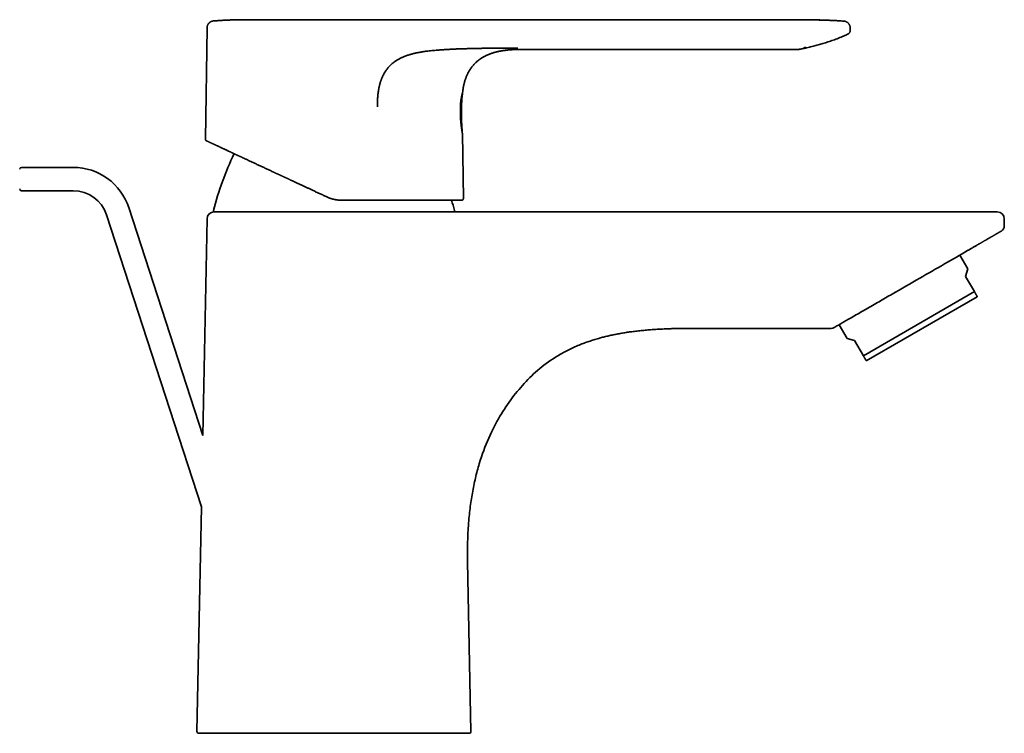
# Model space of a CAD drawing. Header units: millimetres. Extents: x 8 to 580, y 12 to 376.
# Tile 20 of 20: x 411 to 580, y 254 to 376. Entities that reach past the tile are written whole.
import ezdxf

# ---------------------------------------------------------------- set-up
doc = ezdxf.new("R2010")
doc.units = ezdxf.units.MM

msp = doc.modelspace()

# ---------------------------------------------------------------- linework, layer by layer
at = {"color": 7, "linetype": 'Continuous', "lineweight": 35}
for p, q in [((444.26, 375.99), (444.2, 375.99)), ((444.25, 375.99), (444.2, 375.99)), ((453.16, 376.2), (452.57, 376.21)), ((543.41, 376.2), (453.16, 376.2)), ((552.35, 375.97), (552.35, 375.97)), ((443.14, 374.81), (442.86, 355.71)), ((552.85, 373.62), (553.02, 373.7)), ((553.02, 373.7), (553.02, 373.7)), ((553.49, 374.61), (553.48, 374.84)), ((553.48, 374.84), (553.48, 374.84)), ((553.49, 374.61), (553.49, 374.61)), ((553.49, 374.42), (553.49, 374.42)), ((496.88, 371.1), (496.88, 371.11)), ((544.52, 371.1), (496.88, 371.1)), ((544.63, 371.11), (544.66, 371.12)), ((544.67, 371.12), (544.67, 371.12)), ((545.51, 371.37), (545.51, 371.37)), ((545.87, 371.46), (545.86, 371.46)), ((487.12, 345.54), (486.95, 356.69)), ((420.2, 350.87), (411.31, 350.87)), ((411.31, 346.87), (420.2, 346.87)), ((463.7, 345.8), (463.7, 345.8)), ((442.42, 304.85), (429.71, 343.96)), ((564.91, 343.23), (464.91, 343.23)), ((425.9, 342.73), (442.18, 292.65)), ((443.15, 342.06), (442.42, 304.85)), ((579.91, 342.03), (579.91, 340.81)), ((573.59, 336.59), (573.59, 336.59)), ((573.63, 333.45), (572.26, 335.82)), ((573.28, 332.15), (573.63, 333.45)), ((574.78, 329.55), (573.28, 332.15)), ((574.78, 329.55), (555.73, 318.55)), ((575.28, 328.68), (556.23, 317.68)), ((525.91, 323.24), (550.21, 323.24)), ((551.56, 323.87), (552.93, 321.5)), ((552.93, 321.5), (554.23, 321.15)), ((555.73, 318.55), (554.23, 321.15)), ((442.18, 292.65), (441.42, 254.07)), ((488.4, 254.07), (487.83, 283.24))]:
    msp.add_line(p, q, dxfattribs=at)
for centre, radius, start, end in [((443.16, 355.71), 0.3, 179.1405, 245), ((502.16, 327.87), 60, 155.0041, 164.9134), ((411.31, 350.57), 0.3, 90, 180), ((420.2, 340.87), 10, 18, 90), ((411.31, 347.17), 0.3, 180, 270), ((420.2, 340.87), 6, 18, 90), ((427.66, 327.87), 60, 15.0866, 16.8229), ((486.82, 345.53), 0.3, 270, 0.8595), ((444.35, 342.03), 1.2, 90, 178.8721), ((444.42, 343.43), 0.2, 164.9134, 270), ((485.4, 343.43), 0.2, 270, 15.0866), ((578.71, 342.03), 1.2, 0, 90), ((578.91, 340.81), 1, 300.5417, 0), ((550.21, 324.24), 1, 270, 300), ((441.72, 254.07), 0.3, 178.8721, 270), ((488.1, 254.07), 0.3, 270, 1.1279)]:
    msp.add_arc(centre, radius, start, end, dxfattribs=at)
for points, knots in [([(444.19, 375.99), (444.19, 375.99), (444.15, 375.98), (444.09, 375.97), (444.01, 375.95), (443.92, 375.92), (443.84, 375.89), (443.76, 375.85), (443.68, 375.8), (443.61, 375.75), (443.54, 375.69), (443.47, 375.62), (443.41, 375.55), (443.35, 375.48), (443.31, 375.4), (443.26, 375.32), (443.23, 375.24), (443.2, 375.15), (443.17, 375.07), (443.16, 374.98), (443.15, 374.9), (443.14, 374.84), (443.14, 374.81)], [0, 0, 0, 0, 0.012803, 0.061278, 0.11087, 0.16149, 0.213034, 0.265383, 0.318407, 0.371964, 0.425902, 0.480064, 0.534288, 0.588411, 0.642272, 0.695715, 0.74859, 0.800758, 0.85209, 0.902473, 0.951805, 1, 1, 1, 1]), ([(444.26, 375.99), (444.24, 375.99), (444.19, 375.99), (444.13, 375.98), (444.06, 375.96), (443.99, 375.94), (443.92, 375.92), (443.84, 375.89), (443.78, 375.86), (443.73, 375.82), (443.68, 375.8), (443.64, 375.77), (443.61, 375.74), (443.57, 375.71), (443.55, 375.69), (443.52, 375.66), (443.48, 375.63), (443.45, 375.59), (443.42, 375.55), (443.38, 375.51), (443.34, 375.45), (443.31, 375.4), (443.27, 375.33), (443.24, 375.27), (443.22, 375.21), (443.2, 375.14), (443.18, 375.06), (443.16, 374.99), (443.15, 374.91), (443.15, 374.85), (443.15, 374.82), (443.15, 374.81)], [0, 0, 0, 0, 0.0350114, 0.0745973, 0.1130467, 0.1502107, 0.1975252, 0.2420289, 0.2834805, 0.3164314, 0.3468931, 0.3747854, 0.4000457, 0.4226272, 0.4429383, 0.4650646, 0.4900041, 0.5177486, 0.5482776, 0.581555, 0.6175258, 0.6561119, 0.6972095, 0.7351281, 0.7747607, 0.8159807, 0.8586434, 0.9025864, 0.9476315, 0.9935869, 1, 1, 1, 1]), ([(444.19, 375.99), (444.17, 375.98), (444.13, 375.98), (444.06, 375.96), (443.99, 375.94), (443.92, 375.92), (443.84, 375.89), (443.78, 375.86), (443.73, 375.82), (443.68, 375.8), (443.64, 375.77), (443.61, 375.74), (443.57, 375.71), (443.55, 375.69), (443.52, 375.66), (443.48, 375.63), (443.45, 375.59), (443.42, 375.55), (443.38, 375.51), (443.34, 375.45), (443.31, 375.4), (443.27, 375.33), (443.24, 375.27), (443.22, 375.21), (443.2, 375.14), (443.18, 375.06), (443.16, 374.99), (443.15, 374.91), (443.15, 374.85), (443.15, 374.82), (443.15, 374.81)], [0, 0, 0, 0, 0.040522, 0.080388, 0.118921, 0.167979, 0.214123, 0.257102, 0.291267, 0.322851, 0.351771, 0.377962, 0.401376, 0.422436, 0.445377, 0.471236, 0.500002, 0.531656, 0.56616, 0.603456, 0.643464, 0.686076, 0.725391, 0.766484, 0.809223, 0.853457, 0.899019, 0.945724, 0.993372, 1, 1, 1, 1]), ([(448.17, 376.19), (447.95, 376.18), (447.51, 376.17), (446.86, 376.15), (446.21, 376.12), (445.56, 376.08), (444.9, 376.04), (444.47, 376.01), (444.25, 375.99)], [0, 0, 0, 0, 0.166396, 0.333049, 0.499725, 0.666436, 0.833193, 1, 1, 1, 1]), ([(444.25, 375.99), (444.25, 375.99), (444.25, 375.99), (444.26, 375.99), (444.26, 375.99)], [0, 0, 0, 0, 0.934758, 1, 1, 1, 1]), ([(444.25, 375.99), (444.25, 375.99), (444.25, 375.99), (444.26, 375.99), (444.26, 375.99)], [0, 0, 0, 0, 0.93475, 1, 1, 1, 1]), ([(453.18, 376.2), (453.17, 376.2), (453.13, 376.2), (453.09, 376.2), (453.05, 376.2), (453.02, 376.2), (452.99, 376.2), (452.96, 376.2), (452.94, 376.2), (452.92, 376.2), (452.9, 376.2), (452.89, 376.2), (452.88, 376.2), (452.86, 376.2), (452.85, 376.2), (452.83, 376.2), (452.81, 376.2), (452.79, 376.2), (452.76, 376.2), (452.74, 376.2), (452.72, 376.2), (452.7, 376.2), (452.68, 376.2), (452.66, 376.2), (452.64, 376.2), (452.63, 376.2), (452.61, 376.2), (452.59, 376.2), (452.56, 376.21), (452.55, 376.21), (452.53, 376.21), (452.51, 376.21), (452.49, 376.21), (452.47, 376.21), (452.45, 376.21), (452.43, 376.21), (452.4, 376.21), (452.37, 376.21), (452.35, 376.21), (452.33, 376.21), (452.31, 376.21), (452.3, 376.21), (452.29, 376.21), (452.27, 376.21), (452.24, 376.21), (452.21, 376.21), (452.17, 376.21), (452.12, 376.21), (452.07, 376.21), (452.01, 376.21), (451.95, 376.21), (451.88, 376.21), (451.81, 376.21), (451.74, 376.21), (451.67, 376.21), (451.6, 376.21), (451.54, 376.21), (451.48, 376.21), (451.43, 376.21), (451.37, 376.21), (451.33, 376.21), (451.28, 376.21), (451.24, 376.21), (451.21, 376.21), (451.18, 376.21), (451.16, 376.21), (451.14, 376.21), (451.12, 376.21), (451.11, 376.21), (451.09, 376.21), (451.07, 376.21), (451.05, 376.21), (451.02, 376.21), (451, 376.21), (450.97, 376.21), (450.94, 376.21), (450.89, 376.21), (450.83, 376.21), (450.78, 376.21), (450.72, 376.21), (450.66, 376.21), (450.6, 376.21), (450.55, 376.21), (450.51, 376.21), (450.48, 376.21), (450.45, 376.21), (450.43, 376.21), (450.41, 376.21), (450.38, 376.21), (450.36, 376.21), (450.33, 376.21), (450.3, 376.21), (450.28, 376.21), (450.26, 376.21), (450.23, 376.21), (450.2, 376.21), (450.18, 376.21), (450.15, 376.21), (450.12, 376.21), (450.1, 376.21), (450.08, 376.21), (450.05, 376.21), (450.03, 376.21), (450.01, 376.21), (449.98, 376.21), (449.95, 376.21), (449.92, 376.21), (449.89, 376.21), (449.85, 376.21), (449.83, 376.21), (449.8, 376.21), (449.77, 376.21), (449.74, 376.21), (449.71, 376.21), (449.68, 376.21), (449.64, 376.21), (449.6, 376.21), (449.55, 376.21), (449.51, 376.21), (449.47, 376.21), (449.43, 376.21), (449.4, 376.21), (449.38, 376.21), (449.37, 376.2), (449.35, 376.2), (449.33, 376.2), (449.3, 376.2), (449.27, 376.2), (449.23, 376.2), (449.2, 376.2), (449.16, 376.2), (449.13, 376.2), (449.1, 376.2), (449.07, 376.2), (449.03, 376.2), (448.98, 376.2), (448.93, 376.2), (448.88, 376.2), (448.83, 376.2), (448.79, 376.2), (448.76, 376.2), (448.74, 376.2), (448.71, 376.2), (448.68, 376.2), (448.65, 376.2), (448.6, 376.2), (448.55, 376.19), (448.49, 376.19), (448.42, 376.19), (448.36, 376.19), (448.29, 376.19), (448.22, 376.19), (448.18, 376.19), (448.15, 376.19)], [0, 0, 0, 0, 0.0091895, 0.0173555, 0.0244951, 0.0306322, 0.0361901, 0.0413658, 0.0459492, 0.0502433, 0.0541105, 0.0575453, 0.0605553, 0.0639641, 0.0680474, 0.0729791, 0.0785887, 0.084033, 0.0892, 0.0963742, 0.1029106, 0.1087586, 0.1139116, 0.1183684, 0.1230103, 0.1282428, 0.134281, 0.1409132, 0.1471359, 0.1528197, 0.1579608, 0.1633188, 0.1681397, 0.1734172, 0.1792741, 0.1858539, 0.1930497, 0.2007298, 0.2079692, 0.2146201, 0.2207211, 0.2263258, 0.2318269, 0.2377178, 0.2441931, 0.2513995, 0.2594432, 0.2683999, 0.2777779, 0.2870908, 0.2994432, 0.3117733, 0.3241397, 0.3366036, 0.348886, 0.3606324, 0.3714429, 0.3818405, 0.3918085, 0.40122, 0.4100729, 0.4185779, 0.4277551, 0.4320511, 0.4365056, 0.4407828, 0.4444424, 0.4474821, 0.4500773, 0.4534527, 0.4574398, 0.4622821, 0.4675053, 0.4721895, 0.4763108, 0.4798685, 0.4909806, 0.503944, 0.5148913, 0.5249125, 0.5371309, 0.5493854, 0.5603197, 0.5656197, 0.5715936, 0.5772924, 0.5823342, 0.5867185, 0.5908883, 0.5955994, 0.600865, 0.6063886, 0.6111594, 0.6155436, 0.62033, 0.6255127, 0.6309534, 0.6363172, 0.6413871, 0.6460615, 0.6503675, 0.6544891, 0.6584604, 0.662646, 0.6677277, 0.6739442, 0.680271, 0.6865097, 0.6926472, 0.6981275, 0.7026562, 0.7079017, 0.7132012, 0.7189492, 0.7255774, 0.732965, 0.7406568, 0.7485576, 0.7562465, 0.7640961, 0.7714051, 0.7774612, 0.7798605, 0.7825007, 0.7858276, 0.7898413, 0.7944212, 0.8011649, 0.807682, 0.813973, 0.8200379, 0.825625, 0.8303735, 0.8360128, 0.8422558, 0.8524587, 0.8627741, 0.8721482, 0.8805723, 0.8878647, 0.8927459, 0.8969144, 0.9012055, 0.9060865, 0.9115695, 0.9197069, 0.928933, 0.9392479, 0.9513892, 0.9636312, 0.9757779, 0.9878823, 1, 1, 1, 1]), ([(552.35, 375.97), (552.07, 375.99), (551.52, 376.02), (550.68, 376.07), (549.85, 376.1), (549.02, 376.13), (548.18, 376.16), (547.3, 376.18), (546.37, 376.19), (545.38, 376.2), (544.4, 376.2), (543.74, 376.2), (543.41, 376.2)], [0, 0, 0, 0, 0.09339, 0.186732, 0.280027, 0.373282, 0.466512, 0.559734, 0.669632, 0.779609, 0.889716, 1, 1, 1, 1]), ([(548.39, 376.15), (548.38, 376.15), (548.38, 376.15), (548.38, 376.15), (548.37, 376.15), (548.37, 376.15), (548.36, 376.15), (548.36, 376.15), (548.35, 376.15), (548.35, 376.15), (548.34, 376.15), (548.33, 376.15), (548.32, 376.15), (548.31, 376.15), (548.31, 376.15), (548.3, 376.15), (548.29, 376.15), (548.28, 376.15), (548.27, 376.15), (548.26, 376.15), (548.24, 376.15), (548.23, 376.15), (548.22, 376.15), (548.21, 376.15), (548.2, 376.15), (548.18, 376.15), (548.17, 376.15), (548.16, 376.15), (548.15, 376.15), (548.14, 376.16), (548.12, 376.16), (548.11, 376.16), (548.08, 376.16), (548.05, 376.16), (548.01, 376.16), (547.96, 376.16), (547.91, 376.16), (547.85, 376.16), (547.78, 376.16), (547.71, 376.16), (547.64, 376.17), (547.56, 376.17), (547.48, 376.17), (547.4, 376.17), (547.29, 376.17), (547.15, 376.18), (546.98, 376.18), (546.8, 376.18), (546.62, 376.18), (546.46, 376.19), (546.31, 376.19), (546.17, 376.19), (546.04, 376.19), (545.92, 376.19), (545.8, 376.19), (545.69, 376.19), (545.58, 376.19), (545.48, 376.19), (545.39, 376.19), (545.31, 376.2), (545.23, 376.2), (545.16, 376.2), (545.08, 376.2), (545, 376.2), (544.93, 376.2), (544.86, 376.2), (544.79, 376.2), (544.72, 376.2), (544.65, 376.2), (544.59, 376.2), (544.52, 376.2), (544.46, 376.2), (544.39, 376.2), (544.33, 376.2), (544.27, 376.2), (544.21, 376.2), (544.16, 376.2), (544.1, 376.2), (544.04, 376.2), (543.98, 376.2), (543.92, 376.2), (543.87, 376.2), (543.82, 376.2), (543.76, 376.2), (543.71, 376.2), (543.67, 376.2), (543.64, 376.2), (543.62, 376.2)], [0, 0, 0, 0, 0.023005, 0.045068, 0.06619, 0.086369, 0.105605, 0.1239, 0.140286, 0.155834, 0.170546, 0.184421, 0.197461, 0.209039, 0.21987, 0.229954, 0.239294, 0.247892, 0.255749, 0.262871, 0.269262, 0.27493, 0.279884, 0.284141, 0.287725, 0.289996, 0.291941, 0.293606, 0.295064, 0.296421, 0.298071, 0.300317, 0.303159, 0.307138, 0.311896, 0.317433, 0.323749, 0.330844, 0.338718, 0.34737, 0.355611, 0.364451, 0.373893, 0.383935, 0.394205, 0.413919, 0.433026, 0.454981, 0.476075, 0.49631, 0.512876, 0.528818, 0.544134, 0.558826, 0.572893, 0.586335, 0.599152, 0.611407, 0.621036, 0.630575, 0.640067, 0.649555, 0.659083, 0.668691, 0.678422, 0.688315, 0.698408, 0.708737, 0.719334, 0.730231, 0.741455, 0.753032, 0.764986, 0.777337, 0.790106, 0.803308, 0.816961, 0.831078, 0.847455, 0.864445, 0.882063, 0.900322, 0.919231, 0.938447, 0.958309, 0.978824, 1, 1, 1, 1]), ([(553.48, 374.84), (553.47, 374.86), (553.47, 374.91), (553.46, 374.99), (553.44, 375.08), (553.41, 375.18), (553.38, 375.26), (553.33, 375.35), (553.28, 375.43), (553.23, 375.51), (553.17, 375.58), (553.1, 375.65), (553.03, 375.71), (552.96, 375.77), (552.88, 375.81), (552.81, 375.85), (552.73, 375.89), (552.65, 375.92), (552.58, 375.94), (552.5, 375.96), (552.43, 375.97), (552.38, 375.97), (552.35, 375.97)], [0, 0, 0, 0, 0.03549, 0.088799, 0.142775, 0.19725, 0.252047, 0.306982, 0.361868, 0.416517, 0.470748, 0.524387, 0.57727, 0.629249, 0.680187, 0.729969, 0.778495, 0.825682, 0.871466, 0.9158, 0.95865, 1, 1, 1, 1]), ([(443.14, 374.81), (443.14, 374.81), (443.14, 374.81), (443.15, 374.81), (443.15, 374.81)], [0, 0, 0, 0, 0.767951, 1, 1, 1, 1]), ([(545.88, 371.36), (545.93, 371.37), (546.12, 371.41), (546.47, 371.49), (546.91, 371.59), (547.35, 371.7), (547.77, 371.82), (548.19, 371.93), (548.6, 372.05), (549.01, 372.18), (549.44, 372.31), (549.88, 372.46), (550.34, 372.62), (550.79, 372.78), (551.24, 372.95), (551.69, 373.13), (552.13, 373.31), (552.52, 373.48), (552.76, 373.59), (552.85, 373.63)], [0, 0, 0, 0, 0.018793, 0.081326, 0.143791, 0.206198, 0.264995, 0.323758, 0.382497, 0.441219, 0.499934, 0.565465, 0.631011, 0.696581, 0.76219, 0.827849, 0.893569, 0.959363, 1, 1, 1, 1]), ([(553.02, 373.7), (553.04, 373.71), (553.07, 373.73), (553.13, 373.76), (553.18, 373.79), (553.22, 373.83), (553.27, 373.88), (553.31, 373.92), (553.35, 373.97), (553.38, 374.03), (553.41, 374.09), (553.44, 374.16), (553.47, 374.23), (553.48, 374.3), (553.49, 374.36), (553.49, 374.4), (553.49, 374.42)], [0, 0, 0, 0, 0.067575, 0.135507, 0.203576, 0.271559, 0.339233, 0.406382, 0.472796, 0.538281, 0.623824, 0.707022, 0.787561, 0.865191, 0.939728, 1, 1, 1, 1]), ([(553.49, 374.61), (553.49, 374.65), (553.48, 374.73), (553.48, 374.8), (553.48, 374.84)], [0, 0, 0, 0, 0.559514, 1, 1, 1, 1]), ([(553.49, 374.42), (553.49, 374.45), (553.49, 374.51), (553.49, 374.58), (553.49, 374.61)], [0, 0, 0, 0, 0.438297, 1, 1, 1, 1]), ([(481.01, 370.82), (480.9, 370.81), (480.68, 370.78), (480.35, 370.74), (480.02, 370.68), (479.69, 370.63), (479.36, 370.57), (479.06, 370.51), (478.79, 370.45), (478.54, 370.39), (478.29, 370.32), (478.04, 370.26), (477.79, 370.18), (477.56, 370.11), (477.34, 370.03), (477.14, 369.96), (476.93, 369.88), (476.73, 369.79), (476.54, 369.7), (476.34, 369.61), (476.15, 369.51), (475.96, 369.41), (475.79, 369.31), (475.62, 369.2), (475.46, 369.1), (475.3, 368.98), (475.14, 368.87), (474.99, 368.75), (474.84, 368.62), (474.7, 368.49), (474.56, 368.36), (474.42, 368.22), (474.29, 368.07), (474.16, 367.92), (474.04, 367.76), (473.92, 367.61), (473.8, 367.44), (473.69, 367.28), (473.59, 367.11), (473.49, 366.93), (473.4, 366.76), (473.31, 366.57), (473.22, 366.39), (473.14, 366.2), (473.06, 366), (472.99, 365.81), (472.92, 365.62), (472.86, 365.42), (472.8, 365.21), (472.74, 364.99), (472.68, 364.76), (472.63, 364.52), (472.59, 364.28), (472.55, 364.04), (472.51, 363.8), (472.48, 363.56), (472.46, 363.31), (472.43, 363.05), (472.41, 362.77), (472.4, 362.47), (472.39, 362.17), (472.38, 361.87), (472.38, 361.56), (472.39, 361.36), (472.39, 361.25)], [0, 0, 0, 0, 0.022889, 0.045707, 0.068457, 0.091139, 0.113758, 0.136314, 0.153994, 0.171639, 0.18925, 0.206829, 0.224377, 0.241899, 0.256813, 0.271713, 0.286599, 0.301474, 0.316342, 0.331204, 0.346063, 0.360922, 0.374238, 0.387558, 0.400884, 0.414219, 0.427565, 0.440685, 0.453823, 0.46698, 0.480162, 0.493613, 0.507098, 0.520621, 0.534185, 0.547794, 0.561206, 0.574667, 0.588178, 0.601742, 0.61561, 0.629538, 0.643528, 0.657584, 0.671707, 0.685646, 0.699655, 0.713736, 0.727891, 0.744126, 0.760462, 0.776903, 0.793451, 0.810107, 0.826574, 0.84315, 0.859836, 0.876634, 0.896779, 0.917087, 0.93756, 0.9582, 0.979013, 1, 1, 1, 1]), ([(490.21, 371.29), (489.98, 371.29), (489.52, 371.28), (488.83, 371.27), (488.14, 371.25), (487.47, 371.23), (486.8, 371.21), (486.13, 371.19), (485.47, 371.16), (484.83, 371.13), (484.19, 371.09), (483.56, 371.05), (482.98, 371.01), (482.45, 370.97), (481.97, 370.93), (481.49, 370.88), (481.17, 370.84), (481.01, 370.82)], [0, 0, 0, 0, 0.075102, 0.149697, 0.223761, 0.297262, 0.370169, 0.442462, 0.514132, 0.583772, 0.652836, 0.721348, 0.789338, 0.842414, 0.895206, 0.94773, 1, 1, 1, 1]), ([(493.28, 370.79), (493.2, 370.77), (493.04, 370.74), (492.81, 370.68), (492.57, 370.62), (492.34, 370.56), (492.12, 370.49), (491.9, 370.41), (491.68, 370.34), (491.48, 370.26), (491.29, 370.18), (491.11, 370.1), (490.92, 370.01), (490.75, 369.92), (490.57, 369.82), (490.4, 369.72), (490.22, 369.61), (490.05, 369.5), (489.89, 369.38), (489.73, 369.26), (489.58, 369.14), (489.42, 369.01), (489.27, 368.87), (489.12, 368.73), (488.98, 368.58), (488.84, 368.43), (488.71, 368.28), (488.58, 368.11), (488.45, 367.94), (488.33, 367.77), (488.21, 367.59), (488.1, 367.41), (488, 367.23), (487.9, 367.05), (487.81, 366.87), (487.73, 366.68), (487.65, 366.49), (487.57, 366.3), (487.5, 366.09), (487.42, 365.88), (487.36, 365.66), (487.29, 365.43), (487.24, 365.2), (487.19, 364.98), (487.14, 364.77), (487.11, 364.58), (487.07, 364.38), (487.04, 364.17), (487.01, 363.96), (487, 363.82), (486.99, 363.75)], [0, 0, 0, 0, 0.023669, 0.047241, 0.070699, 0.09401, 0.117136, 0.140034, 0.162663, 0.183141, 0.203346, 0.223267, 0.2429, 0.262247, 0.281313, 0.301803, 0.321985, 0.341876, 0.361494, 0.380854, 0.399975, 0.418874, 0.439428, 0.459758, 0.47989, 0.499847, 0.519656, 0.540532, 0.561303, 0.582004, 0.602669, 0.623336, 0.644044, 0.663644, 0.683352, 0.703203, 0.723234, 0.743479, 0.765224, 0.787292, 0.809724, 0.832564, 0.855858, 0.879653, 0.898733, 0.918173, 0.937998, 0.958229, 0.978889, 1, 1, 1, 1]), ([(496.45, 371.33), (496.37, 371.33), (496.21, 371.33), (495.97, 371.33), (495.72, 371.33), (495.47, 371.33), (495.22, 371.33), (494.96, 371.33), (494.62, 371.33), (494.21, 371.33), (493.72, 371.33), (493.3, 371.33), (492.93, 371.33), (492.63, 371.33), (492.33, 371.32), (492.04, 371.32), (491.74, 371.32), (491.46, 371.32), (491.2, 371.31), (490.94, 371.31), (490.69, 371.3), (490.44, 371.3), (490.29, 371.3), (490.21, 371.29)], [0, 0, 0, 0, 0.037996, 0.076864, 0.116535, 0.156925, 0.197938, 0.23947, 0.281412, 0.358995, 0.436888, 0.514466, 0.563427, 0.61194, 0.659905, 0.70723, 0.753813, 0.799545, 0.841772, 0.883023, 0.923197, 0.962209, 1, 1, 1, 1]), ([(496.88, 371.1), (496.78, 371.1), (496.59, 371.1), (496.3, 371.1), (496.01, 371.09), (495.73, 371.08), (495.46, 371.06), (495.19, 371.04), (494.94, 371.02), (494.71, 371), (494.49, 370.98), (494.28, 370.95), (494.07, 370.92), (493.87, 370.89), (493.67, 370.86), (493.47, 370.83), (493.34, 370.8), (493.28, 370.79)], [0, 0, 0, 0, 0.081031, 0.160896, 0.23952, 0.316793, 0.392582, 0.466753, 0.539184, 0.601059, 0.661498, 0.720516, 0.778199, 0.83472, 0.890341, 0.945355, 1, 1, 1, 1]), ([(493.29, 370.79), (493.33, 370.8), (493.43, 370.82), (493.59, 370.85), (493.74, 370.88), (493.9, 370.9), (494.06, 370.92), (494.22, 370.95), (494.37, 370.97), (494.53, 370.98), (494.69, 371), (494.84, 371.02), (495, 371.03), (495.16, 371.04), (495.31, 371.06), (495.47, 371.07), (495.62, 371.07), (495.77, 371.08), (495.92, 371.09), (496.07, 371.09), (496.21, 371.1), (496.36, 371.1), (496.5, 371.1), (496.64, 371.1), (496.76, 371.11), (496.84, 371.11), (496.88, 371.11)], [0, 0, 0, 0, 0.04465, 0.093588, 0.141286, 0.187917, 0.233655, 0.278648, 0.323008, 0.366812, 0.41011, 0.452933, 0.495295, 0.537203, 0.57866, 0.619663, 0.660213, 0.700311, 0.739964, 0.779182, 0.817986, 0.856399, 0.894457, 0.932198, 0.969669, 1, 1, 1, 1]), ([(544.52, 371.11), (544.53, 371.11), (544.56, 371.11), (544.61, 371.11), (544.65, 371.11), (544.67, 371.12)], [0, 0, 0, 0, 0.1989246, 0.5997119, 1, 1, 1, 1]), ([(544.52, 371.11), (544.52, 371.1), (544.52, 371.1), (544.52, 371.1), (544.52, 371.1), (544.52, 371.1)], [0, 0, 0, 0, 0.334779, 0.670786, 1, 1, 1, 1]), ([(544.67, 371.12), (544.69, 371.12), (544.75, 371.13), (544.85, 371.15), (544.96, 371.17), (545.06, 371.19), (545.16, 371.21), (545.25, 371.23), (545.34, 371.24), (545.42, 371.26), (545.49, 371.27), (545.55, 371.29), (545.61, 371.3), (545.65, 371.31), (545.7, 371.32), (545.73, 371.33), (545.77, 371.33), (545.8, 371.34), (545.82, 371.34), (545.84, 371.35), (545.86, 371.35), (545.87, 371.35), (545.88, 371.36), (545.88, 371.36), (545.88, 371.36)], [0, 0, 0, 0, 0.041175, 0.110249, 0.175938, 0.238389, 0.297773, 0.354282, 0.408142, 0.45961, 0.508979, 0.556581, 0.595169, 0.633016, 0.670369, 0.707481, 0.744613, 0.782024, 0.819968, 0.85869, 0.898417, 0.939365, 0.981728, 1, 1, 1, 1]), ([(545.51, 371.37), (545.51, 371.37), (545.51, 371.37), (545.51, 371.37), (545.51, 371.37), (545.52, 371.37), (545.52, 371.37), (545.52, 371.37), (545.53, 371.38), (545.54, 371.38), (545.55, 371.38), (545.57, 371.39), (545.58, 371.39), (545.6, 371.39), (545.61, 371.4), (545.63, 371.4), (545.65, 371.41), (545.68, 371.41), (545.71, 371.42), (545.75, 371.43), (545.79, 371.44), (545.83, 371.45), (545.85, 371.46), (545.86, 371.46)], [0, 0, 0, 0, 0.002644, 0.004926, 0.007177, 0.009743, 0.012869, 0.016694, 0.026707, 0.045336, 0.070213, 0.101413, 0.13894, 0.182757, 0.232796, 0.288881, 0.346496, 0.403123, 0.534971, 0.661039, 0.781269, 0.895617, 1, 1, 1, 1]), ([(486.99, 363.75), (486.99, 363.75), (486.99, 363.75), (486.98, 363.74), (486.98, 363.72), (486.97, 363.7), (486.97, 363.67), (486.96, 363.66), (486.95, 363.63), (486.95, 363.61), (486.94, 363.59), (486.93, 363.55), (486.92, 363.51), (486.91, 363.44), (486.89, 363.38), (486.87, 363.31), (486.86, 363.25), (486.85, 363.2), (486.83, 363.14), (486.82, 363.08), (486.81, 363.02), (486.8, 362.95), (486.78, 362.87), (486.77, 362.79), (486.75, 362.71), (486.74, 362.63), (486.72, 362.54), (486.71, 362.43), (486.7, 362.35), (486.69, 362.29), (486.69, 362.26), (486.68, 362.23), (486.68, 362.2), (486.67, 362.16), (486.67, 362.09), (486.65, 361.97), (486.64, 361.8), (486.62, 361.62), (486.61, 361.44), (486.61, 361.32), (486.61, 361.25)], [0, 0, 0, 0, 0.036184, 0.072402, 0.108743, 0.145302, 0.164573, 0.183944, 0.203429, 0.223044, 0.242802, 0.26272, 0.297752, 0.332865, 0.368144, 0.403678, 0.426185, 0.448853, 0.471706, 0.494769, 0.518066, 0.543867, 0.569759, 0.595776, 0.621955, 0.648334, 0.673409, 0.705307, 0.737076, 0.745383, 0.753686, 0.761986, 0.770285, 0.778584, 0.786883, 0.829777, 0.872406, 0.914898, 0.957386, 1, 1, 1, 1]), ([(486.95, 356.69), (486.95, 356.71), (486.94, 356.76), (486.93, 356.84), (486.93, 356.93), (486.92, 357.02), (486.91, 357.09), (486.91, 357.16), (486.9, 357.22), (486.9, 357.27), (486.9, 357.32), (486.89, 357.35), (486.89, 357.38), (486.89, 357.4), (486.89, 357.42), (486.89, 357.44), (486.89, 357.45), (486.89, 357.46), (486.88, 357.47), (486.88, 357.47), (486.88, 357.48), (486.88, 357.48), (486.88, 357.5), (486.88, 357.52), (486.88, 357.54), (486.88, 357.58), (486.87, 357.61), (486.87, 357.65), (486.87, 357.7), (486.86, 357.75), (486.86, 357.82), (486.86, 357.88), (486.85, 357.96), (486.85, 358.04), (486.84, 358.13), (486.83, 358.22), (486.83, 358.33), (486.82, 358.44), (486.82, 358.56), (486.81, 358.69), (486.8, 358.83), (486.8, 358.97), (486.79, 359.12), (486.79, 359.28), (486.78, 359.45), (486.78, 359.63), (486.77, 359.81), (486.77, 359.99), (486.77, 360.18), (486.77, 360.36), (486.77, 360.55), (486.77, 360.75), (486.78, 360.95), (486.78, 361.16), (486.79, 361.38), (486.8, 361.6), (486.81, 361.83), (486.83, 362.06), (486.84, 362.3), (486.86, 362.55), (486.88, 362.79), (486.91, 363.03), (486.93, 363.28), (486.96, 363.52), (486.98, 363.68), (486.99, 363.75)], [0, 0, 0, 0, 0.008374, 0.02211, 0.034837, 0.046554, 0.057261, 0.066794, 0.075355, 0.082943, 0.089557, 0.093921, 0.097727, 0.100975, 0.103665, 0.105796, 0.10737, 0.109013, 0.11001, 0.110703, 0.11154, 0.112524, 0.113653, 0.116894, 0.120948, 0.125253, 0.130206, 0.135806, 0.142053, 0.150138, 0.15908, 0.168841, 0.179419, 0.190813, 0.203023, 0.216048, 0.231318, 0.247575, 0.264818, 0.283046, 0.30226, 0.322835, 0.344431, 0.367047, 0.390684, 0.415341, 0.441018, 0.467717, 0.493089, 0.519319, 0.546411, 0.574363, 0.60318, 0.632861, 0.663411, 0.694831, 0.727125, 0.760296, 0.794348, 0.829285, 0.863039, 0.897588, 0.932933, 0.969081, 1, 1, 1, 1]), ([(486.95, 356.69), (486.95, 356.69), (486.95, 356.69), (486.95, 356.7), (486.94, 356.72), (486.94, 356.75), (486.93, 356.79), (486.92, 356.83), (486.91, 356.89), (486.9, 356.96), (486.89, 357.05), (486.87, 357.14), (486.86, 357.24), (486.84, 357.35), (486.82, 357.46), (486.81, 357.55), (486.8, 357.63), (486.79, 357.68), (486.78, 357.73), (486.78, 357.78), (486.77, 357.83), (486.76, 357.91), (486.75, 358.01), (486.73, 358.15), (486.72, 358.27), (486.71, 358.38), (486.7, 358.45), (486.7, 358.5), (486.69, 358.52), (486.69, 358.55), (486.69, 358.57), (486.69, 358.6), (486.68, 358.67), (486.67, 358.8), (486.65, 358.98), (486.64, 359.16), (486.63, 359.32), (486.62, 359.45), (486.62, 359.55), (486.62, 359.65), (486.61, 359.75), (486.61, 359.85), (486.6, 359.98), (486.6, 360.14), (486.6, 360.33), (486.6, 360.52), (486.6, 360.7), (486.6, 360.89), (486.6, 361.07), (486.61, 361.19), (486.61, 361.25)], [0, 0, 0, 0, 0.025814, 0.051517, 0.077167, 0.10282, 0.128534, 0.154364, 0.184915, 0.215317, 0.245663, 0.276049, 0.306568, 0.334891, 0.363075, 0.391196, 0.402244, 0.413299, 0.424364, 0.435446, 0.446547, 0.457673, 0.482992, 0.50819, 0.533322, 0.549902, 0.566493, 0.570842, 0.575194, 0.579548, 0.583905, 0.588265, 0.592628, 0.622291, 0.651693, 0.680925, 0.71008, 0.725354, 0.740645, 0.755967, 0.771334, 0.786758, 0.802252, 0.830638, 0.858838, 0.886936, 0.915016, 0.943164, 0.971464, 1, 1, 1, 1]), ([(443.03, 355.44), (443.03, 355.44), (443.03, 355.44), (443.04, 355.43), (443.06, 355.42), (443.08, 355.41), (443.11, 355.4), (443.14, 355.39), (443.18, 355.37), (443.23, 355.35), (443.28, 355.32), (443.33, 355.3), (443.36, 355.28), (443.38, 355.28), (443.39, 355.27), (443.41, 355.26), (443.44, 355.24), (443.5, 355.22), (443.57, 355.18), (443.65, 355.15), (443.74, 355.1), (443.84, 355.06), (443.93, 355.01), (444.04, 354.97), (444.15, 354.92), (444.26, 354.86), (444.38, 354.81), (444.52, 354.74), (444.66, 354.68), (444.81, 354.61), (444.96, 354.54), (445.12, 354.46), (445.28, 354.39), (445.45, 354.31), (445.61, 354.23), (445.79, 354.15), (445.96, 354.07), (446.14, 353.99), (446.33, 353.9), (446.52, 353.81), (446.71, 353.72), (446.86, 353.65), (446.95, 353.61), (446.97, 353.6)], [0, 0, 0, 0, 0.027192, 0.054358, 0.081508, 0.108651, 0.135795, 0.162951, 0.190127, 0.218059, 0.246032, 0.274057, 0.281465, 0.288878, 0.296296, 0.303707, 0.310267, 0.336038, 0.362666, 0.389308, 0.415973, 0.442669, 0.469405, 0.49571, 0.52207, 0.548493, 0.574986, 0.603693, 0.632402, 0.661121, 0.689862, 0.718634, 0.747447, 0.774661, 0.801928, 0.829256, 0.856565, 0.883584, 0.910614, 0.937664, 0.964741, 0.991853, 1, 1, 1, 1]), ([(446.97, 353.6), (446.98, 353.59), (447.04, 353.57), (447.14, 353.52), (447.28, 353.46), (447.41, 353.39), (447.54, 353.33), (447.67, 353.27), (447.79, 353.22), (447.91, 353.16), (448.03, 353.1), (448.15, 353.05), (448.28, 352.99), (448.4, 352.93), (448.52, 352.87), (448.64, 352.82), (448.76, 352.76), (448.88, 352.71), (448.99, 352.66), (449.09, 352.61), (449.2, 352.56), (449.3, 352.51), (449.4, 352.47), (449.49, 352.43), (449.58, 352.38), (449.67, 352.34), (449.75, 352.3), (449.9, 352.23), (450.11, 352.14), (450.37, 352.01), (450.64, 351.89), (450.9, 351.77), (451.17, 351.64), (451.43, 351.52), (451.7, 351.39), (451.97, 351.27), (452.24, 351.14), (452.51, 351.02), (452.79, 350.89), (453.07, 350.76), (453.34, 350.63), (453.61, 350.5), (453.88, 350.38), (454.14, 350.25), (454.37, 350.15), (454.54, 350.07), (454.66, 350.01), (454.79, 349.95), (454.91, 349.9), (455.02, 349.84), (455.13, 349.79), (455.24, 349.74), (455.34, 349.7), (455.44, 349.65), (455.53, 349.61), (455.62, 349.57), (455.7, 349.53), (455.77, 349.49), (455.84, 349.46), (455.9, 349.44), (455.95, 349.41), (456, 349.39), (456.05, 349.37), (456.1, 349.34), (456.15, 349.32), (456.2, 349.29), (456.27, 349.26), (456.34, 349.23), (456.43, 349.19), (456.51, 349.15), (456.61, 349.11), (456.71, 349.06), (456.82, 349.01), (456.93, 348.96), (457.04, 348.91), (457.16, 348.85), (457.28, 348.79), (457.41, 348.73), (457.54, 348.67), (457.68, 348.61), (457.83, 348.54), (457.98, 348.47), (458.13, 348.39), (458.29, 348.32), (458.46, 348.24), (458.63, 348.16), (458.81, 348.08), (459, 347.99), (459.21, 347.9), (459.42, 347.8), (459.63, 347.7), (459.85, 347.59), (460.08, 347.49), (460.3, 347.38), (460.53, 347.28), (460.77, 347.17), (461.01, 347.06), (461.25, 346.94), (461.5, 346.82), (461.76, 346.7), (462.02, 346.58), (462.29, 346.46), (462.57, 346.33), (462.84, 346.2), (463.13, 346.07), (463.41, 345.93), (463.61, 345.84), (463.7, 345.8)], [0, 0, 0, 0, 0.00289, 0.01445, 0.025745, 0.036777, 0.047545, 0.057455, 0.067131, 0.076573, 0.085779, 0.09475, 0.104486, 0.113929, 0.123079, 0.131936, 0.140501, 0.148773, 0.156752, 0.164438, 0.171832, 0.178932, 0.18574, 0.192254, 0.198476, 0.204425, 0.210305, 0.216166, 0.234471, 0.252599, 0.269909, 0.287055, 0.304035, 0.320883, 0.337858, 0.355016, 0.371361, 0.387869, 0.40454, 0.421376, 0.438394, 0.453712, 0.469176, 0.484787, 0.500545, 0.507667, 0.51482, 0.521956, 0.52884, 0.535437, 0.541747, 0.54777, 0.553506, 0.558954, 0.564116, 0.56899, 0.573578, 0.577878, 0.581891, 0.584786, 0.58751, 0.590207, 0.593234, 0.595857, 0.598694, 0.601745, 0.605011, 0.609312, 0.613936, 0.618883, 0.624153, 0.629746, 0.635662, 0.641536, 0.647697, 0.654146, 0.660881, 0.667904, 0.675215, 0.682812, 0.690697, 0.698869, 0.707328, 0.715916, 0.724781, 0.733923, 0.743342, 0.753825, 0.764631, 0.77576, 0.787213, 0.79899, 0.81109, 0.822795, 0.834787, 0.847068, 0.859637, 0.872493, 0.885637, 0.899069, 0.912788, 0.926793, 0.941085, 0.955401, 0.969992, 0.984859, 1, 1, 1, 1]), ([(463.7, 345.8), (463.76, 345.77), (463.88, 345.72), (464.06, 345.64), (464.24, 345.58), (464.42, 345.52), (464.6, 345.46), (464.79, 345.41), (464.97, 345.37), (465.15, 345.33), (465.34, 345.3), (465.52, 345.28), (465.7, 345.26), (465.88, 345.24), (466.06, 345.24), (466.18, 345.23), (466.24, 345.23)], [0, 0, 0, 0, 0.074493, 0.148499, 0.222022, 0.295065, 0.367632, 0.439728, 0.511356, 0.582519, 0.653224, 0.723472, 0.79327, 0.862621, 0.931529, 1, 1, 1, 1]), ([(466.24, 345.23), (466.37, 345.23), (466.64, 345.23), (467.05, 345.23), (467.45, 345.23), (467.85, 345.23), (468.25, 345.23), (468.61, 345.23), (468.92, 345.23), (469.19, 345.23), (469.46, 345.23), (469.72, 345.23), (469.99, 345.23), (470.27, 345.23), (470.58, 345.23), (470.93, 345.23), (471.32, 345.23), (471.7, 345.23), (472.08, 345.23), (472.43, 345.23), (472.74, 345.23), (473.01, 345.23), (473.23, 345.23), (473.4, 345.23), (473.5, 345.23), (473.61, 345.23), (473.72, 345.23), (473.82, 345.23), (474.01, 345.23), (474.27, 345.23), (474.62, 345.23), (474.96, 345.23), (475.29, 345.23), (475.63, 345.23), (475.96, 345.23), (476.27, 345.23), (476.58, 345.23), (476.87, 345.23), (477.16, 345.23), (477.45, 345.23), (477.74, 345.23), (478.03, 345.23), (478.31, 345.23), (478.59, 345.23), (478.86, 345.23), (479.14, 345.23), (479.4, 345.23), (479.66, 345.23), (479.91, 345.23), (480.16, 345.23), (480.4, 345.23), (480.63, 345.23), (480.88, 345.23), (481.13, 345.23), (481.39, 345.23), (481.64, 345.23), (481.89, 345.23), (482.13, 345.23), (482.37, 345.23), (482.59, 345.23), (482.8, 345.23), (483.01, 345.23), (483.2, 345.23), (483.4, 345.23), (483.58, 345.23), (483.78, 345.23), (483.98, 345.23), (484.18, 345.23), (484.37, 345.23), (484.56, 345.23), (484.73, 345.23), (484.87, 345.23), (484.99, 345.23), (485.09, 345.23), (485.16, 345.23), (485.21, 345.23), (485.25, 345.23), (485.3, 345.23), (485.34, 345.23), (485.41, 345.23), (485.51, 345.23), (485.63, 345.23), (485.75, 345.23), (485.86, 345.23), (485.96, 345.23), (486.06, 345.23), (486.15, 345.23), (486.22, 345.23), (486.29, 345.23), (486.35, 345.23), (486.41, 345.23), (486.46, 345.23), (486.51, 345.23), (486.56, 345.23), (486.61, 345.23), (486.66, 345.23), (486.7, 345.23), (486.74, 345.23), (486.76, 345.23), (486.79, 345.23), (486.8, 345.23), (486.81, 345.23), (486.81, 345.23), (486.82, 345.23)], [0, 0, 0, 0, 0.012266, 0.024517, 0.036756, 0.048989, 0.061218, 0.073449, 0.081688, 0.089932, 0.09818, 0.106435, 0.114698, 0.123286, 0.132001, 0.14419, 0.156367, 0.168537, 0.180704, 0.192872, 0.201799, 0.21073, 0.219667, 0.22318, 0.226695, 0.23021, 0.233728, 0.237247, 0.240767, 0.252293, 0.263803, 0.275302, 0.286792, 0.298276, 0.30976, 0.321245, 0.331778, 0.342318, 0.352868, 0.363431, 0.374099, 0.384866, 0.395619, 0.406363, 0.4171, 0.427833, 0.438564, 0.449297, 0.459421, 0.46955, 0.479688, 0.489838, 0.5, 0.511752, 0.523488, 0.535211, 0.546925, 0.558633, 0.57034, 0.582049, 0.592787, 0.603533, 0.614289, 0.625059, 0.635743, 0.646302, 0.658958, 0.671601, 0.684237, 0.696868, 0.709501, 0.718769, 0.728042, 0.737322, 0.74097, 0.744619, 0.74827, 0.751922, 0.755577, 0.759233, 0.770331, 0.781416, 0.79249, 0.803557, 0.814619, 0.82568, 0.836743, 0.845438, 0.854138, 0.862844, 0.871558, 0.88028, 0.888681, 0.896938, 0.908486, 0.920025, 0.931558, 0.943088, 0.954619, 0.96595, 0.977288, 0.988637, 1, 1, 1, 1]), ([(464.91, 343.23), (459.46, 343.23), (454.23, 343.23), (446.51, 343.23), (444.35, 343.23), (444.35, 343.23)], [0, 0, 0, 0, 0.5, 0.5, 1, 1, 1, 1]), ([(578.71, 343.23), (578.71, 343.23), (578.62, 343.23), (578.27, 343.23), (578, 343.23), (576.97, 343.23), (575.95, 343.23), (573.39, 343.23), (571.86, 343.23), (569.36, 343.23), (568.49, 343.23), (566.72, 343.23), (565.81, 343.23), (564.91, 343.23)], [0, 0, 0, 0, 0.125, 0.125, 0.25, 0.25, 0.5, 0.5, 0.75, 0.75, 0.875, 0.875, 1, 1, 1, 1]), ([(573.59, 336.59), (573.66, 336.62), (573.78, 336.69), (573.95, 336.79), (574.12, 336.89), (574.29, 336.99), (574.45, 337.08), (574.61, 337.18), (574.78, 337.27), (574.95, 337.37), (575.12, 337.47), (575.28, 337.56), (575.43, 337.65), (575.58, 337.73), (575.72, 337.82), (575.86, 337.89), (575.99, 337.97), (576.11, 338.04), (576.23, 338.11), (576.34, 338.18), (576.45, 338.24), (576.55, 338.3), (576.65, 338.35), (576.74, 338.4), (576.83, 338.45), (576.91, 338.5), (576.98, 338.54), (577.05, 338.59), (577.12, 338.63), (577.19, 338.66), (577.25, 338.7), (577.31, 338.73), (577.36, 338.76), (577.42, 338.8), (577.48, 338.83), (577.55, 338.87), (577.61, 338.91), (577.68, 338.95), (577.75, 338.99), (577.82, 339.03), (577.9, 339.07), (577.97, 339.12), (578.05, 339.16), (578.12, 339.2), (578.19, 339.24), (578.26, 339.28), (578.33, 339.32), (578.39, 339.36), (578.46, 339.4), (578.53, 339.44), (578.6, 339.48), (578.66, 339.52), (578.73, 339.55), (578.79, 339.59), (578.85, 339.62), (578.91, 339.66), (578.96, 339.69), (579.02, 339.72), (579.07, 339.75), (579.11, 339.77), (579.16, 339.8), (579.2, 339.82), (579.24, 339.85), (579.27, 339.87), (579.31, 339.89), (579.33, 339.9), (579.36, 339.92), (579.38, 339.93), (579.4, 339.94), (579.41, 339.95), (579.42, 339.95), (579.42, 339.95), (579.42, 339.95)], [0, 0, 0, 0, 0.017963, 0.035591, 0.052883, 0.06984, 0.08646, 0.102743, 0.121501, 0.139792, 0.157615, 0.174972, 0.192201, 0.208945, 0.225202, 0.240974, 0.256261, 0.271062, 0.285377, 0.299177, 0.312495, 0.325329, 0.337681, 0.34955, 0.360737, 0.371458, 0.381714, 0.391505, 0.401016, 0.410043, 0.418585, 0.426647, 0.434796, 0.443438, 0.452573, 0.462178, 0.472274, 0.48286, 0.493937, 0.505504, 0.517341, 0.52965, 0.542433, 0.555687, 0.567921, 0.580532, 0.593518, 0.606882, 0.620621, 0.634737, 0.649229, 0.664097, 0.678575, 0.693393, 0.70855, 0.724046, 0.739882, 0.756058, 0.77162, 0.787483, 0.803649, 0.820117, 0.836886, 0.853956, 0.871329, 0.889004, 0.906981, 0.925261, 0.94351, 0.96205, 0.980881, 1, 1, 1, 1]), ([(565.41, 331.86), (566.81, 332.67), (568.25, 333.5), (571.05, 335.12), (572.39, 335.89), (573.59, 336.59)], [0, 0, 0, 0, 0.5, 0.5, 1, 1, 1, 1]), ([(550.71, 323.38), (550.71, 323.38), (550.76, 323.4), (550.92, 323.5), (551.05, 323.57), (551.52, 323.84), (551.96, 324.1), (553, 324.7), (553.59, 325.04), (554.86, 325.77), (555.54, 326.16), (556.94, 326.97), (557.67, 327.39), (559.16, 328.25), (559.92, 328.69), (562.23, 330.03), (563.81, 330.94), (565.41, 331.86)], [0, 0, 0, 0, 0.0625, 0.0625, 0.125, 0.125, 0.25, 0.25, 0.375, 0.375, 0.5, 0.5, 0.625, 0.625, 0.75, 0.75, 1, 1, 1, 1]), ([(575.28, 328.68), (575.28, 328.68), (575.28, 328.69), (575.27, 328.7), (575.26, 328.71), (575.25, 328.73), (575.24, 328.76), (575.22, 328.79), (575.19, 328.83), (575.17, 328.88), (575.14, 328.93), (575.11, 328.98), (575.07, 329.05), (575.03, 329.11), (574.99, 329.18), (574.96, 329.25), (574.91, 329.32), (574.87, 329.39), (574.83, 329.47), (574.8, 329.52), (574.78, 329.55)], [0, 0, 0, 0, 0.056559, 0.113136, 0.169714, 0.226274, 0.283214, 0.340154, 0.396331, 0.452508, 0.511348, 0.570203, 0.62906, 0.687903, 0.73985, 0.791803, 0.843751, 0.895833, 0.947918, 1, 1, 1, 1]), ([(525.89, 323.24), (525.65, 323.24), (525.15, 323.24), (524.41, 323.23), (523.66, 323.22), (522.9, 323.2), (522.2, 323.18), (521.56, 323.15), (520.97, 323.12), (520.38, 323.09), (519.8, 323.05), (519.26, 323.01), (518.75, 322.97), (518.28, 322.93), (517.82, 322.89), (517.36, 322.84), (516.91, 322.79), (516.47, 322.74), (516.04, 322.68), (515.63, 322.63), (515.23, 322.57), (514.83, 322.51), (514.43, 322.44), (514.02, 322.37), (513.62, 322.3), (513.22, 322.22), (512.83, 322.14), (512.44, 322.06), (512.06, 321.97), (511.7, 321.89), (511.35, 321.8), (511.01, 321.71), (510.66, 321.62), (510.3, 321.52), (509.9, 321.41), (509.48, 321.28), (509.07, 321.15), (508.66, 321.01), (508.26, 320.87), (507.85, 320.73), (507.59, 320.62), (507.46, 320.57)], [0, 0, 0, 0, 0.0388434, 0.0789732, 0.1192355, 0.1595601, 0.1998593, 0.2314408, 0.2628951, 0.2941719, 0.3252228, 0.3560027, 0.3814157, 0.4065904, 0.4315075, 0.4561502, 0.4805045, 0.5045591, 0.5269572, 0.5490773, 0.5709176, 0.5924792, 0.6137652, 0.6360462, 0.6580313, 0.6797295, 0.7011506, 0.7223043, 0.7432007, 0.7626765, 0.7819417, 0.8010057, 0.8198784, 0.8385708, 0.8621705, 0.8855254, 0.9086702, 0.9316467, 0.9545004, 0.9772739, 1, 1, 1, 1]), ([(488.66, 295), (488.81, 295.86), (488.99, 296.72), (489.38, 298.4), (489.6, 299.22), (490.32, 301.6), (490.87, 303.08), (492.06, 305.79), (492.7, 307.02), (494.06, 309.31), (494.77, 310.35), (496.26, 312.33), (497.04, 313.26), (498.71, 315.02), (499.6, 315.85), (501.55, 317.42), (502.62, 318.15), (504.34, 319.15), (504.94, 319.46), (506.18, 320.05), (506.81, 320.32), (507.46, 320.57)], [0, 0, 0, 0, 0.0625, 0.0625, 0.125, 0.125, 0.25, 0.25, 0.375, 0.375, 0.5, 0.5, 0.625, 0.625, 0.75, 0.75, 0.875, 0.875, 0.9375, 0.9375, 1, 1, 1, 1]), ([(555.73, 318.55), (555.75, 318.52), (555.78, 318.45), (555.83, 318.36), (555.88, 318.28), (555.93, 318.2), (555.97, 318.12), (556.02, 318.05), (556.05, 317.99), (556.08, 317.94), (556.1, 317.91), (556.12, 317.87), (556.15, 317.82), (556.17, 317.78), (556.19, 317.75), (556.2, 317.73), (556.21, 317.71), (556.22, 317.69), (556.23, 317.69), (556.23, 317.68), (556.23, 317.68)], [0, 0, 0, 0, 0.061153, 0.122317, 0.183479, 0.24463, 0.305804, 0.366994, 0.428181, 0.489353, 0.490906, 0.551714, 0.612542, 0.673368, 0.734174, 0.787325, 0.840498, 0.893679, 0.946851, 1, 1, 1, 1]), ([(487.83, 283.24), (487.79, 285.44), (487.84, 287.55), (488.06, 290.5), (488.15, 291.44), (488.37, 293.26), (488.5, 294.13), (488.66, 295)], [0, 0, 0, 0, 0.5, 0.5, 0.75, 0.75, 1, 1, 1, 1]), ([(441.72, 253.77), (441.72, 253.77), (444.16, 253.77), (452.86, 253.77), (458.76, 253.77), (471.06, 253.77), (476.96, 253.77), (485.66, 253.77), (488.1, 253.77), (488.1, 253.77)], [0, 0, 0, 0, 0.25, 0.25, 0.5, 0.5, 0.75, 0.75, 1, 1, 1, 1])]:
    msp.add_open_spline(points, degree=3, knots=knots, dxfattribs=at)

doc.saveas('drawing.dxf')
